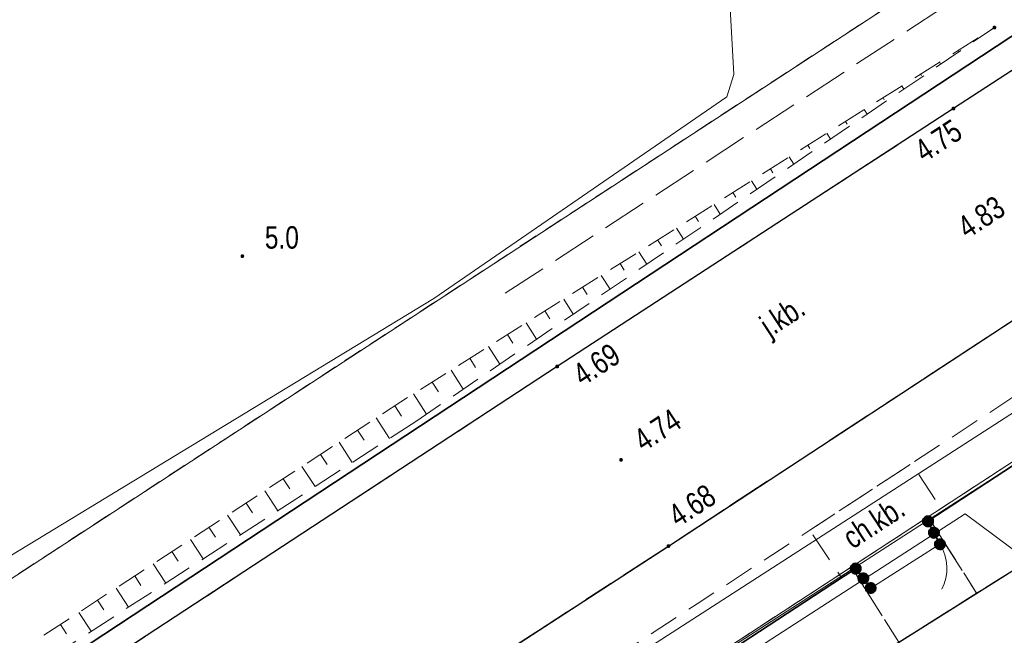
# Model space of a CAD drawing. Header units: metres. Extents: x 5450672 to 5451002, y 5973437 to 5973741.
# Tile 33 of 54: x 5450837 to 5450870, y 5973526 to 5973547. Entities that reach past the tile are written whole.
import ezdxf
from ezdxf.enums import TextEntityAlignment as Align

# ---------------------------------------------------------------- set-up
doc = ezdxf.new("R2010")
doc.units = ezdxf.units.M
for name, pattern in [('L_0_03', [1, 0.5, -0.5]), ('L_0_04', [1.5, 1, -0.5]), ('L_0_06', [2, 1.5, -0.5])]:
    doc.linetypes.add(name, pattern=pattern)
for name, color, linetype, lineweight in [('GESDZI', 7, 'CONTINUOUS', 18), ('GESUZY', 96, 'CONTINUOUS', 18), ('GSLKFU', 7, 'CONTINUOUS', 18), ('GSLKOG', 7, 'CONTINUOUS', 35), ('GSLKRW', 7, 'CONTINUOUS', 25), ('GSPWPN', 7, 'CONTINUOUS', 13), ('GSPWPN_O', 7, 'CONTINUOUS', 13), ('GSPWPS', 7, 'CONTINUOUS', 13), ('GSPWPS_O', 7, 'CONTINUOUS', 13), ('GSSKOA', 7, 'CONTINUOUS', 18), ('GSSKOA_O', 7, 'CONTINUOUS', 18), ('GSSKOD', 7, 'CONTINUOUS', 18), ('GSSKOD_O', 7, 'CONTINUOUS', 18), ('GSSUTR', 7, 'CONTINUOUS', 18), ('GSSZSN', 7, 'CONTINUOUS', 18), ('GULEPR', 1, 'CONTINUOUS', 18), ('GULKPR', 36, 'CONTINUOUS', 18), ('GULLOB', 7, 'CONTINUOUS', 35), ('GULWPR', 5, 'CONTINUOUS', 18)]:
    doc.layers.add(name, color=color, linetype=linetype, lineweight=lineweight)
doc.styles.add('Arial', font='Arial.ttf')

msp = doc.modelspace()

# ---------------------------------------------------------------- hatches: boundary and pattern name
at = {"layer": 'GSLKOG', "linetype": 'Continuous', "lineweight": 35, "true_color": 0x000000}
for points in [[(5450867.608, 5973529.879), (5450867.563, 5973529.875), (5450867.518, 5973529.883), (5450867.476, 5973529.902), (5450867.441, 5973529.931), (5450867.415, 5973529.969), (5450867.399, 5973530.012), (5450867.395, 5973530.057), (5450867.403, 5973530.102), (5450867.423, 5973530.144), (5450867.452, 5973530.179), (5450867.49, 5973530.205), (5450867.533, 5973530.22), (5450867.578, 5973530.224), (5450867.623, 5973530.216), (5450867.664, 5973530.197), (5450867.699, 5973530.168), (5450867.726, 5973530.13), (5450867.741, 5973530.087), (5450867.745, 5973530.042), (5450867.737, 5973529.997), (5450867.718, 5973529.955), (5450867.688, 5973529.92), (5450867.651, 5973529.894)], [(5450867.737, 5973530.104), (5450867.745, 5973530.059), (5450867.742, 5973530.014), (5450867.727, 5973529.971), (5450867.701, 5973529.933), (5450867.666, 5973529.903), (5450867.625, 5973529.883), (5450867.58, 5973529.875), (5450867.535, 5973529.878), (5450867.491, 5973529.893), (5450867.454, 5973529.919), (5450867.424, 5973529.954), (5450867.404, 5973529.995), (5450867.396, 5973530.04), (5450867.399, 5973530.085), (5450867.414, 5973530.128), (5450867.44, 5973530.166), (5450867.474, 5973530.196), (5450867.516, 5973530.216), (5450867.56, 5973530.224), (5450867.606, 5973530.221), (5450867.649, 5973530.206), (5450867.687, 5973530.18), (5450867.717, 5973530.145)], [(5450867.808, 5973529.494), (5450867.762, 5973529.49), (5450867.717, 5973529.498), (5450867.676, 5973529.517), (5450867.641, 5973529.547), (5450867.615, 5973529.584), (5450867.599, 5973529.627), (5450867.595, 5973529.673), (5450867.603, 5973529.718), (5450867.623, 5973529.759), (5450867.652, 5973529.794), (5450867.689, 5973529.82), (5450867.732, 5973529.836), (5450867.778, 5973529.84), (5450867.823, 5973529.832), (5450867.864, 5973529.812), (5450867.899, 5973529.783), (5450867.925, 5973529.745), (5450867.941, 5973529.702), (5450867.945, 5973529.657), (5450867.937, 5973529.612), (5450867.918, 5973529.571), (5450867.888, 5973529.536), (5450867.851, 5973529.509)], [(5450867.808, 5973529.494), (5450867.762, 5973529.49), (5450867.717, 5973529.498), (5450867.676, 5973529.517), (5450867.641, 5973529.547), (5450867.615, 5973529.584), (5450867.599, 5973529.627), (5450867.595, 5973529.673), (5450867.603, 5973529.718), (5450867.623, 5973529.759), (5450867.652, 5973529.794), (5450867.689, 5973529.82), (5450867.732, 5973529.836), (5450867.778, 5973529.84), (5450867.823, 5973529.832), (5450867.864, 5973529.812), (5450867.899, 5973529.783), (5450867.925, 5973529.745), (5450867.941, 5973529.702), (5450867.945, 5973529.657), (5450867.937, 5973529.612), (5450867.918, 5973529.571), (5450867.888, 5973529.536), (5450867.851, 5973529.509)], [(5450868.008, 5973529.109), (5450867.962, 5973529.105), (5450867.917, 5973529.113), (5450867.876, 5973529.132), (5450867.841, 5973529.162), (5450867.815, 5973529.199), (5450867.799, 5973529.242), (5450867.795, 5973529.288), (5450867.803, 5973529.333), (5450867.822, 5973529.374), (5450867.852, 5973529.409), (5450867.889, 5973529.435), (5450867.932, 5973529.451), (5450867.978, 5973529.455), (5450868.023, 5973529.447), (5450868.064, 5973529.428), (5450868.099, 5973529.398), (5450868.125, 5973529.361), (5450868.141, 5973529.318), (5450868.145, 5973529.272), (5450868.137, 5973529.227), (5450868.118, 5973529.186), (5450868.088, 5973529.151), (5450868.051, 5973529.125)], [(5450865.327, 5973528.521), (5450865.335, 5973528.476), (5450865.331, 5973528.431), (5450865.315, 5973528.388), (5450865.288, 5973528.351), (5450865.253, 5973528.322), (5450865.211, 5973528.303), (5450865.166, 5973528.295), (5450865.121, 5973528.299), (5450865.078, 5973528.315), (5450865.041, 5973528.342), (5450865.012, 5973528.377), (5450864.993, 5973528.419), (5450864.985, 5973528.464), (5450864.989, 5973528.509), (5450865.005, 5973528.552), (5450865.032, 5973528.589), (5450865.067, 5973528.618), (5450865.109, 5973528.637), (5450865.154, 5973528.645), (5450865.199, 5973528.641), (5450865.242, 5973528.625), (5450865.279, 5973528.598), (5450865.308, 5973528.563)], [(5450865.227, 5973528.308), (5450865.183, 5973528.297), (5450865.137, 5973528.296), (5450865.093, 5973528.308), (5450865.054, 5973528.331), (5450865.021, 5973528.363), (5450864.998, 5973528.403), (5450864.987, 5973528.447), (5450864.986, 5973528.493), (5450864.998, 5973528.537), (5450865.021, 5973528.576), (5450865.053, 5973528.609), (5450865.093, 5973528.632), (5450865.137, 5973528.643), (5450865.183, 5973528.644), (5450865.227, 5973528.632), (5450865.266, 5973528.609), (5450865.299, 5973528.577), (5450865.322, 5973528.537), (5450865.333, 5973528.493), (5450865.334, 5973528.447), (5450865.322, 5973528.403), (5450865.299, 5973528.364), (5450865.267, 5973528.331)], [(5450865.477, 5973527.983), (5450865.433, 5973527.972), (5450865.387, 5973527.971), (5450865.343, 5973527.983), (5450865.304, 5973528.006), (5450865.271, 5973528.038), (5450865.248, 5973528.078), (5450865.237, 5973528.122), (5450865.236, 5973528.168), (5450865.248, 5973528.212), (5450865.271, 5973528.251), (5450865.303, 5973528.284), (5450865.343, 5973528.307), (5450865.387, 5973528.318), (5450865.433, 5973528.319), (5450865.477, 5973528.307), (5450865.516, 5973528.284), (5450865.549, 5973528.252), (5450865.572, 5973528.212), (5450865.583, 5973528.168), (5450865.584, 5973528.122), (5450865.572, 5973528.078), (5450865.549, 5973528.039), (5450865.517, 5973528.006)], [(5450865.477, 5973527.983), (5450865.433, 5973527.972), (5450865.387, 5973527.971), (5450865.343, 5973527.983), (5450865.304, 5973528.006), (5450865.271, 5973528.038), (5450865.248, 5973528.078), (5450865.237, 5973528.122), (5450865.236, 5973528.168), (5450865.248, 5973528.212), (5450865.271, 5973528.251), (5450865.303, 5973528.284), (5450865.343, 5973528.307), (5450865.387, 5973528.318), (5450865.433, 5973528.319), (5450865.477, 5973528.307), (5450865.516, 5973528.284), (5450865.549, 5973528.252), (5450865.572, 5973528.212), (5450865.583, 5973528.168), (5450865.584, 5973528.122), (5450865.572, 5973528.078), (5450865.549, 5973528.039), (5450865.517, 5973528.006)], [(5450865.727, 5973527.658), (5450865.683, 5973527.647), (5450865.637, 5973527.646), (5450865.593, 5973527.658), (5450865.554, 5973527.681), (5450865.521, 5973527.713), (5450865.498, 5973527.753), (5450865.487, 5973527.797), (5450865.486, 5973527.843), (5450865.498, 5973527.887), (5450865.521, 5973527.926), (5450865.553, 5973527.959), (5450865.593, 5973527.982), (5450865.637, 5973527.993), (5450865.683, 5973527.994), (5450865.727, 5973527.982), (5450865.766, 5973527.959), (5450865.799, 5973527.927), (5450865.822, 5973527.887), (5450865.833, 5973527.843), (5450865.834, 5973527.797), (5450865.822, 5973527.753), (5450865.799, 5973527.714), (5450865.767, 5973527.681)]]:
    msp.add_hatch(color=18, dxfattribs=at).paths.add_polyline_path(points)
at = {"layer": 'GSPWPN', "linetype": 'Continuous', "lineweight": 13, "true_color": 0x000000}
for points in [[(5450869.743, 5973546.546), (5450869.747, 5973546.556), (5450869.754, 5973546.566), (5450869.763, 5973546.573), (5450869.774, 5973546.577), (5450869.786, 5973546.579), (5450869.798, 5973546.577), (5450869.808, 5973546.573), (5450869.818, 5973546.566), (5450869.825, 5973546.556), (5450869.829, 5973546.546), (5450869.831, 5973546.534), (5450869.829, 5973546.522), (5450869.825, 5973546.512), (5450869.818, 5973546.502), (5450869.808, 5973546.495), (5450869.798, 5973546.491), (5450869.786, 5973546.489), (5450869.774, 5973546.491), (5450869.763, 5973546.495), (5450869.754, 5973546.502), (5450869.747, 5973546.512), (5450869.743, 5973546.522), (5450869.741, 5973546.534)], [(5450844.655, 5973538.914), (5450844.659, 5973538.924), (5450844.666, 5973538.934), (5450844.675, 5973538.941), (5450844.686, 5973538.945), (5450844.698, 5973538.947), (5450844.71, 5973538.945), (5450844.72, 5973538.941), (5450844.73, 5973538.934), (5450844.737, 5973538.924), (5450844.741, 5973538.914), (5450844.743, 5973538.902), (5450844.741, 5973538.89), (5450844.737, 5973538.879), (5450844.73, 5973538.87), (5450844.72, 5973538.863), (5450844.71, 5973538.859), (5450844.698, 5973538.857), (5450844.686, 5973538.859), (5450844.675, 5973538.863), (5450844.666, 5973538.87), (5450844.659, 5973538.879), (5450844.655, 5973538.89), (5450844.653, 5973538.902)]]:
    msp.add_hatch(color=18, dxfattribs=at).paths.add_polyline_path(points)
at = {"layer": 'GSPWPS', "linetype": 'Continuous', "lineweight": 13, "true_color": 0x000000}
for points in [[(5450868.377, 5973543.842), (5450868.381, 5973543.852), (5450868.388, 5973543.862), (5450868.397, 5973543.869), (5450868.408, 5973543.873), (5450868.42, 5973543.875), (5450868.432, 5973543.873), (5450868.442, 5973543.869), (5450868.452, 5973543.862), (5450868.459, 5973543.852), (5450868.463, 5973543.842), (5450868.465, 5973543.83), (5450868.463, 5973543.818), (5450868.459, 5973543.807), (5450868.452, 5973543.798), (5450868.442, 5973543.791), (5450868.432, 5973543.787), (5450868.42, 5973543.785), (5450868.408, 5973543.787), (5450868.397, 5973543.791), (5450868.388, 5973543.798), (5450868.381, 5973543.807), (5450868.377, 5973543.818), (5450868.375, 5973543.83)], [(5450855.157, 5973535.232), (5450855.161, 5973535.242), (5450855.168, 5973535.252), (5450855.178, 5973535.259), (5450855.188, 5973535.263), (5450855.2, 5973535.265), (5450855.212, 5973535.263), (5450855.223, 5973535.259), (5450855.232, 5973535.252), (5450855.239, 5973535.242), (5450855.243, 5973535.232), (5450855.245, 5973535.22), (5450855.243, 5973535.208), (5450855.239, 5973535.197), (5450855.232, 5973535.188), (5450855.223, 5973535.181), (5450855.212, 5973535.177), (5450855.2, 5973535.175), (5450855.188, 5973535.177), (5450855.178, 5973535.181), (5450855.168, 5973535.188), (5450855.161, 5973535.197), (5450855.157, 5973535.208), (5450855.155, 5973535.22)], [(5450857.287, 5973532.112), (5450857.291, 5973532.122), (5450857.298, 5973532.132), (5450857.308, 5973532.139), (5450857.318, 5973532.143), (5450857.33, 5973532.145), (5450857.342, 5973532.143), (5450857.353, 5973532.139), (5450857.362, 5973532.132), (5450857.369, 5973532.122), (5450857.373, 5973532.112), (5450857.375, 5973532.1), (5450857.373, 5973532.088), (5450857.369, 5973532.077), (5450857.362, 5973532.068), (5450857.353, 5973532.061), (5450857.342, 5973532.057), (5450857.33, 5973532.055), (5450857.318, 5973532.057), (5450857.308, 5973532.061), (5450857.298, 5973532.068), (5450857.291, 5973532.077), (5450857.287, 5973532.088), (5450857.285, 5973532.1)], [(5450858.867, 5973529.232), (5450858.871, 5973529.243), (5450858.878, 5973529.252), (5450858.888, 5973529.259), (5450858.898, 5973529.263), (5450858.91, 5973529.265), (5450858.922, 5973529.263), (5450858.933, 5973529.259), (5450858.942, 5973529.252), (5450858.949, 5973529.243), (5450858.953, 5973529.232), (5450858.955, 5973529.22), (5450858.953, 5973529.208), (5450858.949, 5973529.198), (5450858.942, 5973529.188), (5450858.933, 5973529.181), (5450858.922, 5973529.177), (5450858.91, 5973529.175), (5450858.898, 5973529.177), (5450858.888, 5973529.181), (5450858.878, 5973529.188), (5450858.871, 5973529.198), (5450858.867, 5973529.208), (5450858.865, 5973529.22)]]:
    msp.add_hatch(color=18, dxfattribs=at).paths.add_polyline_path(points)

# ---------------------------------------------------------------- linework, layer by layer
at = {"layer": 'GESDZI', "color": 7, "linetype": 'Continuous', "lineweight": 18, "flags": 128}
for points in [[(5450800.075, 5973694.622), (5450865.818, 5973699.65), (5450935.608, 5973598.484), (5450934.22, 5973591.65), (5450807.74, 5973509.03)], [(5450880.058, 5973538.352), (5450806.723, 5973490.442)]]:
    msp.add_lwpolyline(points, dxfattribs=at)
msp.add_lwpolyline([(5450935.608, 5973598.484), (5450949.838, 5973577.857), (5450942.774, 5973579.328), (5450880.058, 5973538.352), (5450806.723, 5973490.442), (5450802.26, 5973482.693), (5450803.745, 5973511.267), (5450807.74, 5973509.03), (5450934.22, 5973591.65)], close=True, dxfattribs=at)
at = {"layer": 'GESUZY', "color": 96, "linetype": 'L_0_03', "lineweight": 18, "flags": 128}
for points in [[(5450804.595, 5973540.312), (5450804.932, 5973547.151), (5450806.002, 5973547.514), (5450814.016, 5973547.14), (5450814.418, 5973550.343), (5450891.608, 5973662.265), (5450935.608, 5973598.484), (5450934.22, 5973591.65), (5450807.74, 5973509.03), (5450803.745, 5973511.267)], [(5450942.774, 5973579.328), (5450880.058, 5973538.352), (5450806.723, 5973490.442), (5450802.26, 5973482.693), (5450803.745, 5973511.267), (5450807.74, 5973509.03), (5450934.22, 5973591.65), (5450935.608, 5973598.484), (5450949.838, 5973577.857)]]:
    msp.add_lwpolyline(points, close=True, dxfattribs=at)
msp.add_lwpolyline([(5450880.058, 5973538.352), (5450806.723, 5973490.442)], dxfattribs=at)
at = {"layer": 'GSLKFU', "color": 7, "linetype": 'Continuous', "lineweight": 18, "flags": 128}
for points in [[(5450865.66, 5973527.82), (5450867.97, 5973529.28)], [(5450867.97, 5973529.28), (5450868.064, 5973529.108), (5450868.134, 5973528.925), (5450868.18, 5973528.734), (5450868.201, 5973528.539), (5450868.196, 5973528.343), (5450868.165, 5973528.149), (5450868.11, 5973527.961), (5450868.03, 5973527.781)]]:
    msp.add_lwpolyline(points, dxfattribs=at)
at = {"layer": 'GSLKOG', "color": 7, "linetype": 'Continuous', "lineweight": 35, "flags": 128}
for points in [[(5450877.71, 5973536.69), (5450867.57, 5973530.05)], [(5450867.97, 5973529.28), (5450867.57, 5973530.05)], [(5450865.16, 5973528.47), (5450865.08, 5973528.42), (5450864.69, 5973528.16), (5450806.63, 5973490.14), (5450802.16, 5973482.73), (5450800.43, 5973458.16), (5450798.877, 5973437.351)], [(5450865.66, 5973527.82), (5450865.16, 5973528.47)]]:
    msp.add_lwpolyline(points, dxfattribs=at)
for points in [[(5450867.608, 5973529.879), (5450867.563, 5973529.875), (5450867.518, 5973529.883), (5450867.476, 5973529.902), (5450867.441, 5973529.931), (5450867.415, 5973529.969), (5450867.399, 5973530.012), (5450867.395, 5973530.057), (5450867.403, 5973530.102), (5450867.423, 5973530.144), (5450867.452, 5973530.179), (5450867.49, 5973530.205), (5450867.533, 5973530.22), (5450867.578, 5973530.224), (5450867.623, 5973530.216), (5450867.664, 5973530.197), (5450867.699, 5973530.168), (5450867.726, 5973530.13), (5450867.741, 5973530.087), (5450867.745, 5973530.042), (5450867.737, 5973529.997), (5450867.718, 5973529.955), (5450867.688, 5973529.92), (5450867.651, 5973529.894)], [(5450867.737, 5973530.104), (5450867.745, 5973530.059), (5450867.742, 5973530.014), (5450867.727, 5973529.971), (5450867.701, 5973529.933), (5450867.666, 5973529.903), (5450867.625, 5973529.883), (5450867.58, 5973529.875), (5450867.535, 5973529.878), (5450867.491, 5973529.893), (5450867.454, 5973529.919), (5450867.424, 5973529.954), (5450867.404, 5973529.995), (5450867.396, 5973530.04), (5450867.399, 5973530.085), (5450867.414, 5973530.128), (5450867.44, 5973530.166), (5450867.474, 5973530.196), (5450867.516, 5973530.216), (5450867.56, 5973530.224), (5450867.606, 5973530.221), (5450867.649, 5973530.206), (5450867.687, 5973530.18), (5450867.717, 5973530.145)], [(5450867.808, 5973529.494), (5450867.762, 5973529.49), (5450867.717, 5973529.498), (5450867.676, 5973529.517), (5450867.641, 5973529.547), (5450867.615, 5973529.584), (5450867.599, 5973529.627), (5450867.595, 5973529.673), (5450867.603, 5973529.718), (5450867.623, 5973529.759), (5450867.652, 5973529.794), (5450867.689, 5973529.82), (5450867.732, 5973529.836), (5450867.778, 5973529.84), (5450867.823, 5973529.832), (5450867.864, 5973529.812), (5450867.899, 5973529.783), (5450867.925, 5973529.745), (5450867.941, 5973529.702), (5450867.945, 5973529.657), (5450867.937, 5973529.612), (5450867.918, 5973529.571), (5450867.888, 5973529.536), (5450867.851, 5973529.509)], [(5450867.808, 5973529.494), (5450867.762, 5973529.49), (5450867.717, 5973529.498), (5450867.676, 5973529.517), (5450867.641, 5973529.547), (5450867.615, 5973529.584), (5450867.599, 5973529.627), (5450867.595, 5973529.673), (5450867.603, 5973529.718), (5450867.623, 5973529.759), (5450867.652, 5973529.794), (5450867.689, 5973529.82), (5450867.732, 5973529.836), (5450867.778, 5973529.84), (5450867.823, 5973529.832), (5450867.864, 5973529.812), (5450867.899, 5973529.783), (5450867.925, 5973529.745), (5450867.941, 5973529.702), (5450867.945, 5973529.657), (5450867.937, 5973529.612), (5450867.918, 5973529.571), (5450867.888, 5973529.536), (5450867.851, 5973529.509)], [(5450868.008, 5973529.109), (5450867.962, 5973529.105), (5450867.917, 5973529.113), (5450867.876, 5973529.132), (5450867.841, 5973529.162), (5450867.815, 5973529.199), (5450867.799, 5973529.242), (5450867.795, 5973529.288), (5450867.803, 5973529.333), (5450867.822, 5973529.374), (5450867.852, 5973529.409), (5450867.889, 5973529.435), (5450867.932, 5973529.451), (5450867.978, 5973529.455), (5450868.023, 5973529.447), (5450868.064, 5973529.428), (5450868.099, 5973529.398), (5450868.125, 5973529.361), (5450868.141, 5973529.318), (5450868.145, 5973529.272), (5450868.137, 5973529.227), (5450868.118, 5973529.186), (5450868.088, 5973529.151), (5450868.051, 5973529.125)], [(5450865.327, 5973528.521), (5450865.335, 5973528.476), (5450865.331, 5973528.431), (5450865.315, 5973528.388), (5450865.288, 5973528.351), (5450865.253, 5973528.322), (5450865.211, 5973528.303), (5450865.166, 5973528.295), (5450865.121, 5973528.299), (5450865.078, 5973528.315), (5450865.041, 5973528.342), (5450865.012, 5973528.377), (5450864.993, 5973528.419), (5450864.985, 5973528.464), (5450864.989, 5973528.509), (5450865.005, 5973528.552), (5450865.032, 5973528.589), (5450865.067, 5973528.618), (5450865.109, 5973528.637), (5450865.154, 5973528.645), (5450865.199, 5973528.641), (5450865.242, 5973528.625), (5450865.279, 5973528.598), (5450865.308, 5973528.563)], [(5450865.227, 5973528.308), (5450865.183, 5973528.297), (5450865.137, 5973528.296), (5450865.093, 5973528.308), (5450865.054, 5973528.331), (5450865.021, 5973528.363), (5450864.998, 5973528.403), (5450864.987, 5973528.447), (5450864.986, 5973528.493), (5450864.998, 5973528.537), (5450865.021, 5973528.576), (5450865.053, 5973528.609), (5450865.093, 5973528.632), (5450865.137, 5973528.643), (5450865.183, 5973528.644), (5450865.227, 5973528.632), (5450865.266, 5973528.609), (5450865.299, 5973528.577), (5450865.322, 5973528.537), (5450865.333, 5973528.493), (5450865.334, 5973528.447), (5450865.322, 5973528.403), (5450865.299, 5973528.364), (5450865.267, 5973528.331)], [(5450865.477, 5973527.983), (5450865.433, 5973527.972), (5450865.387, 5973527.971), (5450865.343, 5973527.983), (5450865.304, 5973528.006), (5450865.271, 5973528.038), (5450865.248, 5973528.078), (5450865.237, 5973528.122), (5450865.236, 5973528.168), (5450865.248, 5973528.212), (5450865.271, 5973528.251), (5450865.303, 5973528.284), (5450865.343, 5973528.307), (5450865.387, 5973528.318), (5450865.433, 5973528.319), (5450865.477, 5973528.307), (5450865.516, 5973528.284), (5450865.549, 5973528.252), (5450865.572, 5973528.212), (5450865.583, 5973528.168), (5450865.584, 5973528.122), (5450865.572, 5973528.078), (5450865.549, 5973528.039), (5450865.517, 5973528.006)], [(5450865.477, 5973527.983), (5450865.433, 5973527.972), (5450865.387, 5973527.971), (5450865.343, 5973527.983), (5450865.304, 5973528.006), (5450865.271, 5973528.038), (5450865.248, 5973528.078), (5450865.237, 5973528.122), (5450865.236, 5973528.168), (5450865.248, 5973528.212), (5450865.271, 5973528.251), (5450865.303, 5973528.284), (5450865.343, 5973528.307), (5450865.387, 5973528.318), (5450865.433, 5973528.319), (5450865.477, 5973528.307), (5450865.516, 5973528.284), (5450865.549, 5973528.252), (5450865.572, 5973528.212), (5450865.583, 5973528.168), (5450865.584, 5973528.122), (5450865.572, 5973528.078), (5450865.549, 5973528.039), (5450865.517, 5973528.006)], [(5450865.727, 5973527.658), (5450865.683, 5973527.647), (5450865.637, 5973527.646), (5450865.593, 5973527.658), (5450865.554, 5973527.681), (5450865.521, 5973527.713), (5450865.498, 5973527.753), (5450865.487, 5973527.797), (5450865.486, 5973527.843), (5450865.498, 5973527.887), (5450865.521, 5973527.926), (5450865.553, 5973527.959), (5450865.593, 5973527.982), (5450865.637, 5973527.993), (5450865.683, 5973527.994), (5450865.727, 5973527.982), (5450865.766, 5973527.959), (5450865.799, 5973527.927), (5450865.822, 5973527.887), (5450865.833, 5973527.843), (5450865.834, 5973527.797), (5450865.822, 5973527.753), (5450865.799, 5973527.714), (5450865.767, 5973527.681)]]:
    msp.add_lwpolyline(points, close=True, dxfattribs=at)
at = {"layer": 'GSLKRW', "color": 7, "linetype": 'Continuous', "lineweight": 25, "flags": 128}
for points in [[(5450827.51, 5973508.75), (5450844.19, 5973519.65), (5450858.91, 5973529.22), (5450872.45, 5973538.1), (5450878.76, 5973542.23), (5450882.9, 5973544.91), (5450886.411, 5973547.209), (5450895.68, 5973553.28), (5450909.81, 5973562.51), (5450924.43, 5973572.05), (5450934.84, 5973578.87), (5450940.61, 5973582.54), (5450938.48, 5973585.79), (5450936.74, 5973588.44), (5450934.44, 5973586.91), (5450920.71, 5973577.94), (5450905.71, 5973568.14), (5450892.04, 5973559.22), (5450879.46, 5973551.02), (5450868.42, 5973543.83), (5450855.2, 5973535.22), (5450840.17, 5973525.36), (5450823.68, 5973514.58)], [(5450811.082, 5973436.915), (5450812.41, 5973449.64), (5450814.47, 5973469.6), (5450816, 5973484.01), (5450816.39, 5973486.46), (5450816.79, 5973489.48), (5450817.33, 5973491.41), (5450818.21, 5973493.14), (5450819.48, 5973494.72), (5450821.05, 5973496.03), (5450823.52, 5973497.76), (5450843.7, 5973510.94), (5450863.83, 5973524.27), (5450871.36, 5973529.01), (5450877.13, 5973532.97), (5450877.77, 5973533.73), (5450878.13, 5973534.67), (5450878.12, 5973535.64), (5450877.71, 5973536.69)]]:
    msp.add_lwpolyline(points, dxfattribs=at)
at = {"layer": 'GSPWPN', "color": 7, "linetype": 'Continuous', "lineweight": 13, "flags": 128}
for points in [[(5450869.743, 5973546.546), (5450869.747, 5973546.556), (5450869.754, 5973546.566), (5450869.763, 5973546.573), (5450869.774, 5973546.577), (5450869.786, 5973546.579), (5450869.798, 5973546.577), (5450869.808, 5973546.573), (5450869.818, 5973546.566), (5450869.825, 5973546.556), (5450869.829, 5973546.546), (5450869.831, 5973546.534), (5450869.829, 5973546.522), (5450869.825, 5973546.512), (5450869.818, 5973546.502), (5450869.808, 5973546.495), (5450869.798, 5973546.491), (5450869.786, 5973546.489), (5450869.774, 5973546.491), (5450869.763, 5973546.495), (5450869.754, 5973546.502), (5450869.747, 5973546.512), (5450869.743, 5973546.522), (5450869.741, 5973546.534)], [(5450844.655, 5973538.914), (5450844.659, 5973538.924), (5450844.666, 5973538.934), (5450844.675, 5973538.941), (5450844.686, 5973538.945), (5450844.698, 5973538.947), (5450844.71, 5973538.945), (5450844.72, 5973538.941), (5450844.73, 5973538.934), (5450844.737, 5973538.924), (5450844.741, 5973538.914), (5450844.743, 5973538.902), (5450844.741, 5973538.89), (5450844.737, 5973538.879), (5450844.73, 5973538.87), (5450844.72, 5973538.863), (5450844.71, 5973538.859), (5450844.698, 5973538.857), (5450844.686, 5973538.859), (5450844.675, 5973538.863), (5450844.666, 5973538.87), (5450844.659, 5973538.879), (5450844.655, 5973538.89), (5450844.653, 5973538.902)]]:
    msp.add_lwpolyline(points, close=True, dxfattribs=at)
at = {"layer": 'GSPWPS', "color": 7, "linetype": 'Continuous', "lineweight": 13, "flags": 128}
for points in [[(5450868.377, 5973543.842), (5450868.381, 5973543.852), (5450868.388, 5973543.862), (5450868.397, 5973543.869), (5450868.408, 5973543.873), (5450868.42, 5973543.875), (5450868.432, 5973543.873), (5450868.442, 5973543.869), (5450868.452, 5973543.862), (5450868.459, 5973543.852), (5450868.463, 5973543.842), (5450868.465, 5973543.83), (5450868.463, 5973543.818), (5450868.459, 5973543.807), (5450868.452, 5973543.798), (5450868.442, 5973543.791), (5450868.432, 5973543.787), (5450868.42, 5973543.785), (5450868.408, 5973543.787), (5450868.397, 5973543.791), (5450868.388, 5973543.798), (5450868.381, 5973543.807), (5450868.377, 5973543.818), (5450868.375, 5973543.83)], [(5450855.157, 5973535.232), (5450855.161, 5973535.242), (5450855.168, 5973535.252), (5450855.178, 5973535.259), (5450855.188, 5973535.263), (5450855.2, 5973535.265), (5450855.212, 5973535.263), (5450855.223, 5973535.259), (5450855.232, 5973535.252), (5450855.239, 5973535.242), (5450855.243, 5973535.232), (5450855.245, 5973535.22), (5450855.243, 5973535.208), (5450855.239, 5973535.197), (5450855.232, 5973535.188), (5450855.223, 5973535.181), (5450855.212, 5973535.177), (5450855.2, 5973535.175), (5450855.188, 5973535.177), (5450855.178, 5973535.181), (5450855.168, 5973535.188), (5450855.161, 5973535.197), (5450855.157, 5973535.208), (5450855.155, 5973535.22)], [(5450857.287, 5973532.112), (5450857.291, 5973532.122), (5450857.298, 5973532.132), (5450857.308, 5973532.139), (5450857.318, 5973532.143), (5450857.33, 5973532.145), (5450857.342, 5973532.143), (5450857.353, 5973532.139), (5450857.362, 5973532.132), (5450857.369, 5973532.122), (5450857.373, 5973532.112), (5450857.375, 5973532.1), (5450857.373, 5973532.088), (5450857.369, 5973532.077), (5450857.362, 5973532.068), (5450857.353, 5973532.061), (5450857.342, 5973532.057), (5450857.33, 5973532.055), (5450857.318, 5973532.057), (5450857.308, 5973532.061), (5450857.298, 5973532.068), (5450857.291, 5973532.077), (5450857.287, 5973532.088), (5450857.285, 5973532.1)], [(5450858.867, 5973529.232), (5450858.871, 5973529.243), (5450858.878, 5973529.252), (5450858.888, 5973529.259), (5450858.898, 5973529.263), (5450858.91, 5973529.265), (5450858.922, 5973529.263), (5450858.933, 5973529.259), (5450858.942, 5973529.252), (5450858.949, 5973529.243), (5450858.953, 5973529.232), (5450858.955, 5973529.22), (5450858.953, 5973529.208), (5450858.949, 5973529.198), (5450858.942, 5973529.188), (5450858.933, 5973529.181), (5450858.922, 5973529.177), (5450858.91, 5973529.175), (5450858.898, 5973529.177), (5450858.888, 5973529.181), (5450858.878, 5973529.188), (5450858.871, 5973529.198), (5450858.867, 5973529.208), (5450858.865, 5973529.22)]]:
    msp.add_lwpolyline(points, close=True, dxfattribs=at)
at = {"layer": 'GSSKOA', "color": 7, "linetype": 'L_0_06', "lineweight": 18, "flags": 128}
for points in [[(5450783.81, 5973515.24), (5450785.01, 5973512.65), (5450786.01, 5973510.85), (5450787.7, 5973508.38), (5450790.18, 5973505.25), (5450790.75, 5973504.62), (5450791.58, 5973503.81), (5450793.24, 5973502.59), (5450795.13, 5973501.79), (5450798.04, 5973501.33), (5450800.65, 5973501.43), (5450801.44, 5973501.62), (5450804.54, 5973502.43), (5450807.14, 5973503.78), (5450823.68, 5973514.58), (5450840.17, 5973525.36), (5450855.2, 5973535.22), (5450868.42, 5973543.83), (5450879.46, 5973551.02), (5450892.04, 5973559.22), (5450905.71, 5973568.14), (5450920.71, 5973577.94), (5450934.44, 5973586.91), (5450936.74, 5973588.44), (5450938.48, 5973585.79), (5450940.61, 5973582.54), (5450934.84, 5973578.87), (5450924.43, 5973572.05), (5450909.81, 5973562.51), (5450895.68, 5973553.28), (5450886.411, 5973547.209), (5450882.9, 5973544.91), (5450878.76, 5973542.23), (5450872.45, 5973538.1), (5450858.91, 5973529.22), (5450844.19, 5973519.65), (5450827.51, 5973508.75), (5450810.6, 5973497.68), (5450805.86, 5973494.57), (5450803.36, 5973492.88), (5450800.63, 5973490.63), (5450797.91, 5973487.79), (5450797.04, 5973486.71), (5450796.11, 5973485.35), (5450794.66, 5973482.74), (5450793.52, 5973479.94), (5450792.66, 5973477.32), (5450792.24, 5973480.77), (5450791.27, 5973486.7), (5450790.15, 5973492.59), (5450788.83, 5973498.46), (5450786.99, 5973505.22), (5450785.83, 5973509.07)], [(5450885.06, 5973541.57), (5450887.598, 5973543.226), (5450887.85, 5973542.84), (5450893.16, 5973534.8), (5450877.03, 5973524.28), (5450875.36, 5973526.85), (5450873.59, 5973525.69), (5450866.12, 5973520.81), (5450845.75, 5973507.52), (5450825.61, 5973494.37), (5450823.74, 5973493.09), (5450822.36, 5973492), (5450821.31, 5973490.54), (5450820.88, 5973489.56), (5450820.61, 5973488.23), (5450820.34, 5973486.13), (5450818.57, 5973469.18), (5450818.25, 5973466.01), (5450816.65, 5973449.22), (5450815.362, 5973436.762), (5450811.082, 5973436.915), (5450812.41, 5973449.64), (5450814.47, 5973469.6), (5450816, 5973484.01), (5450816.39, 5973486.46), (5450816.79, 5973489.48), (5450817.33, 5973491.41), (5450818.21, 5973493.14), (5450819.48, 5973494.72), (5450821.05, 5973496.03), (5450823.52, 5973497.76), (5450843.7, 5973510.94), (5450863.83, 5973524.27), (5450871.36, 5973529.01), (5450877.13, 5973532.97), (5450877.77, 5973533.73), (5450878.13, 5973534.67), (5450878.12, 5973535.64), (5450877.71, 5973536.69)]]:
    msp.add_lwpolyline(points, close=True, dxfattribs=at)
at = {"layer": 'GSSKOD', "color": 7, "linetype": 'L_0_04', "lineweight": 18, "flags": 128}
for points in [[(5450795.55, 5973475.17), (5450795.52, 5973475.48), (5450795.45, 5973476.38), (5450795.5, 5973477.36), (5450795.85, 5973479.23), (5450796.27, 5973480.99), (5450796.68, 5973481.89), (5450797.02, 5973482.59), (5450797.98, 5973484.2), (5450801.12, 5973486.42), (5450802.09, 5973487.5), (5450802.79, 5973488.83), (5450803.15, 5973490.27), (5450803.01, 5973491.31), (5450802.598, 5973492.252), (5450803.36, 5973492.88), (5450805.86, 5973494.57), (5450810.6, 5973497.68), (5450827.51, 5973508.75), (5450844.19, 5973519.65), (5450858.91, 5973529.22), (5450872.45, 5973538.1), (5450878.76, 5973542.23)], [(5450878.76, 5973542.23), (5450879.96, 5973540.43), (5450876.563, 5973538.216), (5450873.73, 5973536.37), (5450867.03, 5973531.98), (5450863.629, 5973529.752), (5450859.87, 5973527.29), (5450845.35, 5973517.81), (5450828.63, 5973506.87), (5450815.56, 5973498.36), (5450811.74, 5973495.8), (5450806.29, 5973492.36), (5450805.5, 5973491.46), (5450804.87, 5973490.14), (5450804.38, 5973488.7), (5450803.79, 5973487.33), (5450801.87, 5973485.02), (5450800.9, 5973484.33), (5450799.126, 5973483.109), (5450798.67, 5973482.42), (5450797.78, 5973480.65), (5450797.11, 5973477.72), (5450797.01, 5973476.7)]]:
    msp.add_lwpolyline(points, dxfattribs=at)
msp.add_lwpolyline([(5450863.629, 5973529.752), (5450867.03, 5973531.98), (5450868.071, 5973530.378), (5450867.638, 5973530.094), (5450869.193, 5973527.646), (5450866.598, 5973526.013), (5450865.08, 5973528.42), (5450864.69, 5973528.16)], close=True, dxfattribs=at)
at = {"layer": 'GSSUTR', "color": 7, "linetype": 'L_0_04', "lineweight": 18, "flags": 128}
msp.add_lwpolyline([(5450867.638, 5973530.094), (5450868.071, 5973530.378), (5450877.71, 5973536.69), (5450878.12, 5973535.64), (5450878.13, 5973534.67), (5450877.77, 5973533.73), (5450877.13, 5973532.97), (5450871.36, 5973529.01), (5450869.193, 5973527.646)], close=True, dxfattribs=at)
msp.add_lwpolyline([(5450804.28, 5973445.74), (5450806.23, 5973463.98), (5450805.94, 5973464.54), (5450806.41, 5973465.2), (5450807.92, 5973481.96), (5450809.38, 5973488.4), (5450807.481, 5973490.697), (5450864.69, 5973528.16), (5450865.08, 5973528.42), (5450866.598, 5973526.013), (5450863.83, 5973524.27), (5450843.7, 5973510.94), (5450823.52, 5973497.76), (5450821.05, 5973496.03), (5450819.48, 5973494.72), (5450818.98, 5973494.38), (5450812.93, 5973490.3), (5450810.64, 5973485.54), (5450810.53, 5973484.56), (5450808.62, 5973466.63), (5450806.38, 5973444.72), (5450807.57, 5973444.6), (5450807.33, 5973442.15), (5450806.13, 5973442.25), (5450805.585, 5973437.111)], dxfattribs=at)
at = {"layer": 'GSSZSN', "color": 7, "linetype": 'L_0_04', "lineweight": 18, "flags": 128}
msp.add_lwpolyline([(5450850.48, 5973533.38), (5450833.7, 5973522.52), (5450820, 5973513.46), (5450809.42, 5973506.66), (5450805.71, 5973505.07), (5450803.21, 5973505.97), (5450800.25, 5973507.74), (5450796.21, 5973514.79), (5450792.98, 5973523.82), (5450792.42, 5973532.12), (5450793.13, 5973537.8), (5450795.53, 5973541.79), (5450802.83, 5973545.48), (5450806.81, 5973546.12), (5450803.15, 5973544.03), (5450796.48, 5973538.94), (5450795.24, 5973537.62), (5450795.02, 5973532.31), (5450795.31, 5973523.87), (5450798.53, 5973516.39), (5450804.42, 5973508.14), (5450809.17, 5973507.44), (5450819.56, 5973514.16), (5450833.31, 5973523.12), (5450849.99, 5973534.04), (5450869.786, 5973546.534)], close=True, dxfattribs=at)
at = {"layer": 'GSSZSN', "color": 7, "linetype": 'Continuous', "lineweight": 18, "flags": 128}
for points in [[(5450869.203, 5973546.166), (5450869.216, 5973546.145)], [(5450868.576, 5973545.77), (5450868.59, 5973545.749)], [(5450867.95, 5973545.375), (5450867.99, 5973545.311)], [(5450867.323, 5973544.98), (5450867.351, 5973544.936)], [(5450866.697, 5973544.584), (5450866.765, 5973544.476)], [(5450866.07, 5973544.189), (5450866.111, 5973544.124)], [(5450865.444, 5973543.793), (5450865.54, 5973543.641)], [(5450864.817, 5973543.398), (5450864.872, 5973543.311)], [(5450864.191, 5973543.003), (5450864.315, 5973542.806)], [(5450863.564, 5973542.607), (5450863.633, 5973542.498)], [(5450862.938, 5973542.212), (5450863.089, 5973541.971)], [(5450862.311, 5973541.816), (5450862.394, 5973541.685)], [(5450861.685, 5973541.421), (5450861.864, 5973541.137)], [(5450861.058, 5973541.026), (5450861.155, 5973540.872)], [(5450860.432, 5973540.63), (5450860.639, 5973540.302)], [(5450859.805, 5973540.235), (5450859.916, 5973540.06)], [(5450859.179, 5973539.839), (5450859.414, 5973539.467)], [(5450858.552, 5973539.444), (5450858.677, 5973539.247)], [(5450857.926, 5973539.049), (5450858.189, 5973538.632)], [(5450857.299, 5973538.653), (5450857.438, 5973538.434)], [(5450856.673, 5973538.258), (5450856.963, 5973537.797)], [(5450856.046, 5973537.862), (5450856.198, 5973537.621)], [(5450855.42, 5973537.467), (5450855.738, 5973536.963)], [(5450854.793, 5973537.071), (5450854.959, 5973536.808)], [(5450854.167, 5973536.676), (5450854.513, 5973536.128)], [(5450853.54, 5973536.281), (5450853.72, 5973535.995)], [(5450852.914, 5973535.885), (5450853.288, 5973535.293)], [(5450852.287, 5973535.49), (5450852.481, 5973535.183)], [(5450851.661, 5973535.094), (5450852.062, 5973534.458)], [(5450851.034, 5973534.699), (5450851.242, 5973534.37)], [(5450850.408, 5973534.304), (5450850.837, 5973533.623)], [(5450849.783, 5973533.905), (5450850.008, 5973533.562)], [(5450849.164, 5973533.499), (5450849.61, 5973532.817)], [(5450848.544, 5973533.093), (5450848.766, 5973532.754)], [(5450847.924, 5973532.687), (5450848.366, 5973532.012)], [(5450847.304, 5973532.282), (5450847.524, 5973531.946)], [(5450846.684, 5973531.876), (5450847.122, 5973531.207)], [(5450846.064, 5973531.47), (5450846.282, 5973531.137)], [(5450845.445, 5973531.064), (5450845.878, 5973530.402)], [(5450844.825, 5973530.658), (5450845.041, 5973530.329)], [(5450844.205, 5973530.253), (5450844.634, 5973529.597)], [(5450843.585, 5973529.847), (5450843.799, 5973529.521)], [(5450842.965, 5973529.441), (5450843.39, 5973528.792)], [(5450842.345, 5973529.035), (5450842.557, 5973528.712)], [(5450841.726, 5973528.63), (5450842.147, 5973527.987)], [(5450841.106, 5973528.224), (5450841.315, 5973527.904)], [(5450840.486, 5973527.818), (5450840.903, 5973527.182)], [(5450839.866, 5973527.412), (5450840.073, 5973527.096)], [(5450839.246, 5973527.006), (5450839.659, 5973526.376)], [(5450838.627, 5973526.601), (5450838.832, 5973526.287)]]:
    msp.add_lwpolyline(points, dxfattribs=at)
at = {"layer": 'GULEPR', "color": 1, "linetype": 'Continuous', "lineweight": 18, "flags": 128}
for points in [[(5450804.73, 5973509.3), (5450851.08, 5973537.49), (5450860.86, 5973544.22), (5450861.09, 5973544.97), (5450860.86, 5973549.2), (5450849.08, 5973569.56), (5450843.15, 5973580.51), (5450842.49, 5973580.51), (5450835.22, 5973576.55), (5450834.44, 5973576.57), (5450825.39, 5973592.18), (5450818.35, 5973603.46), (5450818.51, 5973604.27), (5450831.25, 5973611.46)], [(5450891.14, 5973547.05), (5450855.84, 5973524.28)]]:
    msp.add_lwpolyline(points, dxfattribs=at)
at = {"layer": 'GULEPR', "color": 1, "linetype": 'L_0_06', "lineweight": 18, "flags": 128}
msp.add_lwpolyline([(5450853.468, 5973537.661), (5450883.299, 5973557.151), (5450916.818, 5973579.195), (5450918.16, 5973580.223)], dxfattribs=at)
at = {"layer": 'GULKPR', "color": 36, "linetype": 'Continuous', "lineweight": 18, "flags": 128}
msp.add_lwpolyline([(5450872.754, 5973533.434), (5450858.293, 5973524.082), (5450845.25, 5973515.51), (5450819.832, 5973498.826), (5450805.403, 5973478.02)], dxfattribs=at)
at = {"layer": 'GULLOB', "color": 7, "linetype": 'Continuous', "lineweight": 35, "flags": 128}
msp.add_lwpolyline([(5450805.956, 5973504.578), (5450809.84, 5973506.34), (5450881.84, 5973553.83), (5450931.845, 5973586.509)], dxfattribs=at)
at = {"layer": 'GULWPR', "color": 5, "linetype": 'Continuous', "lineweight": 18, "flags": 128}
msp.add_lwpolyline([(5450937.53, 5973559.553), (5450876.639, 5973524.47), (5450868.811, 5973530.301), (5450850.214, 5973518.272), (5450826.683, 5973503.121), (5450817.902, 5973496.651), (5450810.631, 5973487.742), (5450809.311, 5973485.974)], dxfattribs=at)

# ---------------------------------------------------------------- texts
at = {"layer": 'GSPWPN_O', "color": 7, "style": 'Arial', "width": 0.78}
msp.add_text('5.0', height=0.75, dxfattribs=at).set_placement((5450845.448, 5973539.902), align=Align.TOP_LEFT)
at = {"layer": 'GSPWPS_O', "color": 7, "style": 'Arial', "width": 0.78}
for s, p in [('4.75', (5450867.038, 5973542.64)), ('4.83', (5450868.47, 5973540.086)), ('4.69', (5450855.638, 5973535.165)), ('4.74', (5450857.67, 5973532.978)), ('4.68', (5450858.824, 5973530.458))]:
    msp.add_text(s, height=0.75, rotation=33.2, dxfattribs=at).set_placement(p, align=Align.TOP_LEFT)
at = {"layer": 'GSSKOA_O', "color": 7, "style": 'Arial', "width": 0.78}
msp.add_text('j.kb.', height=0.75, rotation=33.1, dxfattribs=at).set_placement((5450861.879, 5973536.8), align=Align.TOP_LEFT)
at = {"layer": 'GSSKOD_O', "color": 7, "style": 'Arial', "width": 0.78}
msp.add_text('ch.kb.', height=0.75, rotation=33.2, dxfattribs=at).set_placement((5450864.64, 5973529.725), align=Align.TOP_LEFT)

doc.saveas('drawing.dxf')
